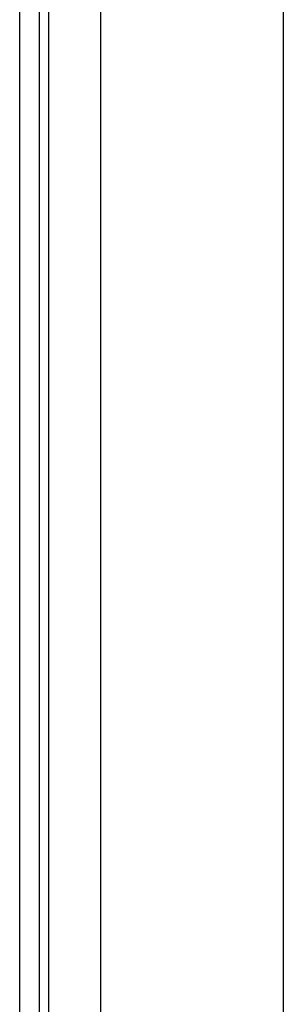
# Model space of a CAD drawing. Header units: inches. Extents: x 11 to 342, y 26 to 169.
# Tile 24 of 149: x 10.52 to 11.423, y 88.392 to 91.759. Entities that reach past the tile are written whole.
import ezdxf

# ---------------------------------------------------------------- set-up
doc = ezdxf.new("R2010")
doc.units = ezdxf.units.IN
doc.header["$MEASUREMENT"] = 0
doc.layers.add('Visible Edges(ANSI)', color=7, linetype='Continuous', lineweight=25)
doc.layers.add('Visible Tangent Edges(ANSI)', color=7, linetype='Continuous', lineweight=25)

msp = doc.modelspace()

# ---------------------------------------------------------------- linework, layer by layer
at = {"layer": 'Visible Edges(ANSI)'}
for p, q in [((10.5204, 85.2599), (10.5204, 111.8629)), ((10.5884, 85.2599), (10.5884, 111.8629)), ((10.7979, 86.0579), (10.7979, 111.2579)), ((11.4229, 111.2579), (11.4229, 86.0579))]:
    msp.add_line(p, q, dxfattribs=at)
at = {"layer": 'Visible Tangent Edges(ANSI)'}
msp.add_line((10.6194, 111.8629), (10.6194, 85.1429), dxfattribs=at)

doc.saveas('drawing.dxf')
